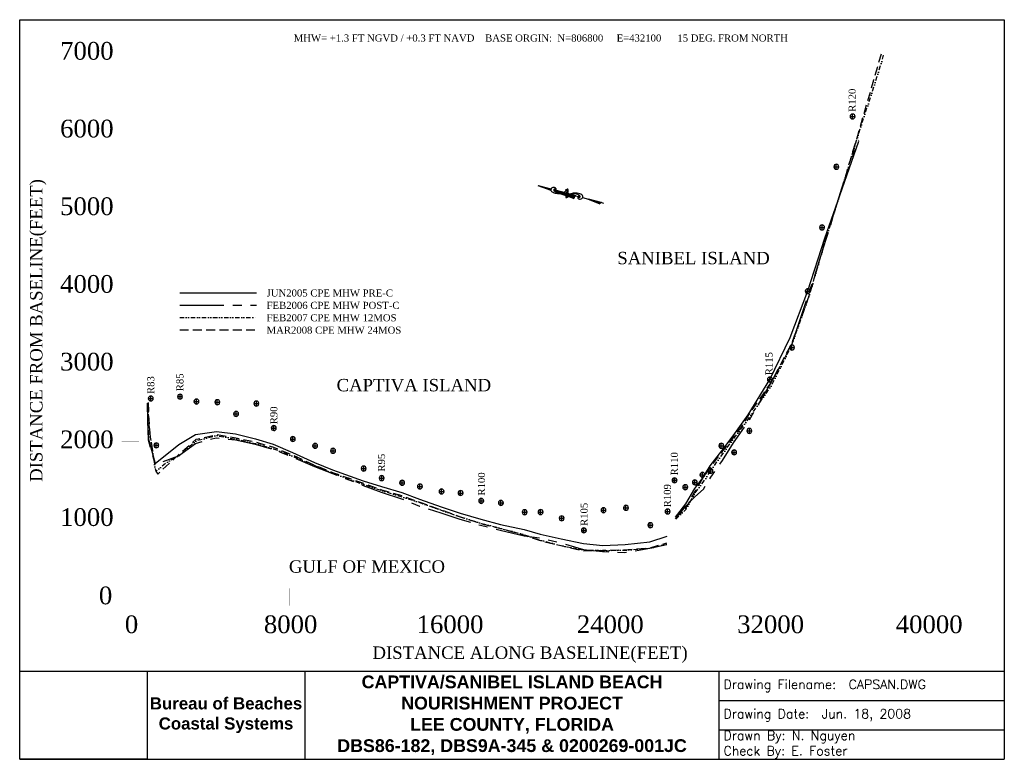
# Model space of a CAD drawing. Extents: x 995 to 14892, y 11 to 10451.
import ezdxf

# ---------------------------------------------------------------- set-up
doc = ezdxf.new("R2010")
doc.units = 0
doc.header["$LTSCALE"] = 250
doc.header["$MEASUREMENT"] = 0
for name, pattern in [('CENTERX2', [4, 2.5, -0.5, 0.5, -0.5]), ('DASHED', [0.75, 0.5, -0.25]), ('DIVIDE2', [0.625, 0.25, -0.125, 0, -0.125, 0, -0.125])]:
    doc.linetypes.add(name, pattern=pattern)
doc.layers.get('0').update_dxf_attribs({"linetype": 'CONTINUOUS'})
for name, color, linetype in [('2005-06_CPE_MHW_PRE-C', 7, 'CONTINUOUS'), ('2006-02_CPE_MHW_POST-C', 1, 'CENTERX2'), ('2007-02_CPE_MHW_12MOS', 4, 'DIVIDE2'), ('2008-03_CPE_MHW_24MOS', 5, 'DASHED'), ('DEP-MONUMENTS', 7, 'CONTINUOUS'), ('LABELS-GENERAL', 7, 'CONTINUOUS'), ('SIGNATURE', 7, 'CONTINUOUS')]:
    doc.layers.add(name, color=color, linetype=linetype)
doc.styles.get("Standard").update_dxf_attribs({"font": 'TIMES.TTF'})
doc.styles.add('STYLE1', font='complex.shx')
picture_1 = doc.add_image_def('image1.tif', size_in_pixel=(660, 456))

# ---------------------------------------------------------------- blocks, each defined once
blk = doc.blocks.new('*X2')
for p, q in [((3076.61, 780.5), (3078.15, 780.5)), ((3076.62, 780.38), (3079.78, 780.38)), ((3076.62, 780.25), (3081.41, 780.25)), ((3076.63, 780.12), (3082.51, 780.12)), ((3076.63, 780), (3082.18, 780)), ((3076.64, 779.87), (3081.86, 779.87)), ((3076.64, 779.75), (3081.54, 779.75)), ((3076.65, 779.62), (3081.32, 779.62)), ((3076.65, 779.5), (3081.12, 779.5)), ((3076.66, 779.38), (3080.91, 779.38)), ((3076.66, 779.25), (3080.7, 779.25)), ((3076.67, 779.12), (3080.49, 779.12)), ((3076.67, 779), (3080.28, 779)), ((3076.68, 778.88), (3080.11, 778.88)), ((3076.68, 778.75), (3079.95, 778.75)), ((3076.69, 778.62), (3079.78, 778.62)), ((3076.69, 778.5), (3079.62, 778.5))]:
    blk.add_line(p, q)
blk = doc.blocks.new('*X3')
for p, q in [((3080.02, 778.5), (3088.76, 778.5)), ((3080.3, 778.62), (3088.68, 778.62)), ((3080.58, 778.75), (3088.59, 778.75)), ((3080.86, 778.88), (3088.51, 778.88)), ((3081.19, 779), (3088.42, 779)), ((3081.53, 779.12), (3088.28, 779.12)), ((3081.87, 779.25), (3088.06, 779.25)), ((3082.21, 779.38), (3087.85, 779.38)), ((3082.58, 779.5), (3087.64, 779.5)), ((3083.06, 779.62), (3087.25, 779.62)), ((3083.71, 779.75), (3086.79, 779.75)), ((3084.78, 779.88), (3085.13, 779.88))]:
    blk.add_line(p, q)
blk = doc.blocks.new('*X4')
for p, q in [((3091.38, 779.38), (3092.65, 779.38)), ((3091.4, 779.25), (3094.25, 779.25)), ((3091.43, 779.12), (3095.86, 779.12)), ((3091.46, 779), (3097.47, 779)), ((3091.49, 778.88), (3099.07, 778.88)), ((3091.5, 778.75), (3100.68, 778.75)), ((3091.52, 778.62), (3102.29, 778.62)), ((3091.53, 778.5), (3103.9, 778.5))]:
    blk.add_line(p, q)
blk = doc.blocks.new('*X5')
for p, q in [((3067.58, 778.5), (3072.76, 778.5)), ((3067.72, 778.62), (3072.95, 778.62)), ((3067.86, 778.75), (3073.15, 778.75)), ((3067.96, 778.88), (3073.34, 778.88)), ((3068.06, 779), (3075.37, 779)), ((3068.15, 779.12), (3075.37, 779.12)), ((3068.23, 779.25), (3075.37, 779.25)), ((3068.3, 779.37), (3075.37, 779.37)), ((3068.37, 779.5), (3075.37, 779.5)), ((3068.41, 779.62), (3075.37, 779.62)), ((3068.45, 779.75), (3075.36, 779.75)), ((3068.49, 779.88), (3075.35, 779.88)), ((3068.51, 780), (3075.35, 780)), ((3068.53, 780.12), (3075.34, 780.12)), ((3068.54, 781.25), (3068.54, 781.25)), ((3068.54, 781.12), (3070.15, 781.12)), ((3068.55, 781), (3071.75, 781)), ((3068.55, 780.88), (3073.36, 780.88)), ((3068.55, 780.25), (3075.33, 780.25)), ((3068.56, 780.75), (3074.97, 780.75)), ((3068.56, 780.62), (3075.3, 780.62)), ((3068.56, 780.5), (3075.31, 780.5)), ((3068.56, 780.38), (3075.32, 780.38)), ((3072.97, 778.5), (3075.36, 778.5)), ((3073.11, 778.62), (3075.36, 778.62)), ((3073.24, 778.75), (3075.37, 778.75)), ((3073.38, 778.88), (3075.37, 778.88))]:
    blk.add_line(p, q)
blk = doc.blocks.new('*X6')
for p, q in [((3042.85, 778.5), (3055.11, 778.5)), ((3043.11, 778.62), (3054.04, 778.62)), ((3043.27, 778.75), (3052.96, 778.75)), ((3043.38, 778.88), (3051.89, 778.88)), ((3043.46, 779), (3050.82, 779)), ((3043.52, 779.12), (3049.75, 779.12)), ((3043.56, 779.25), (3048.68, 779.25)), ((3043.57, 779.75), (3044.39, 779.75)), ((3043.58, 779.38), (3047.61, 779.38)), ((3043.59, 779.62), (3045.46, 779.62)), ((3043.59, 779.5), (3046.54, 779.5))]:
    blk.add_line(p, q)

msp = doc.modelspace()

# ---------------------------------------------------------------- linework, layer by layer
at = {"layer": '2005-06_CPE_MHW_PRE-C', "flags": 128}
for points in [[(10250, 3431), (10395, 3616), (10525, 3834), (10636, 3982), (10740, 4155), (10904, 4363), (11063, 4579), (11279, 4872), (11585, 5370), (11871, 5965), (12117, 6623), (12360, 7365), (12602, 8064), (12840, 8737)], [(3253, 6595), (4339, 6595)], [(2794, 5036), (2800, 4794), (2815, 4531), (2908, 4185), (3240, 4453), (3477, 4594), (3772, 4640), (4041, 4607), (4321, 4535), (4574, 4457), (4844, 4340), (5158, 4199), (5410, 4098), (5845, 3943), (6100, 3863), (6388, 3776), (6639, 3685), (6943, 3575), (7211, 3487), (7502, 3402), (7779, 3327), (8117, 3257), (8339, 3191), (8638, 3121), (8953, 3056), (9224, 3029), (9540, 3044), (9890, 3079), (10133, 3161)]]:
    msp.add_lwpolyline(points, dxfattribs=at)
at = {"layer": '2006-02_CPE_MHW_POST-C', "flags": 128}
for points in [[(10251, 3405), (10396, 3582), (10525, 3715), (10647, 3826), (10751, 3992), (10913, 4228), (11070, 4477), (11285, 4785), (11594, 5313), (11890, 5858), (12128, 6565), (12370, 7325), (12600, 8071), (12837, 8752)], [(3253, 6420), (4339, 6420)], [(2796, 5039), (2797, 4790), (2807, 4520), (2908, 4173), (3237, 4294), (3474, 4471), (3770, 4549), (4039, 4519), (4320, 4461), (4572, 4384), (4843, 4278), (5157, 4146), (5409, 4047), (5843, 3878), (6098, 3783), (6386, 3688), (6637, 3584), (6941, 3491), (7209, 3403), (7500, 3315), (7777, 3246), (8115, 3167), (8338, 3134), (8637, 3067), (8951, 2971), (9222, 2945), (9538, 2930), (9889, 2992), (10130, 3041)]]:
    msp.add_lwpolyline(points, dxfattribs=at)
at = {"layer": '2007-02_CPE_MHW_12MOS', "flags": 128}
for points in [[(10254, 3402), (10400, 3540), (10527, 3769), (10642, 3922), (10748, 4087), (10908, 4307), (11068, 4532), (11282, 4819), (11601, 5279), (11892, 5858), (12135, 6542), (12369, 7340), (12601, 8077), (12825, 8807), (13068, 9556), (13196, 9973)], [(3253, 6246), (4339, 6246)], [(2802, 5041), (2811, 4803), (2837, 4557), (2915, 4073), (2937, 4094), (3057, 4195), (3258, 4306), (3483, 4507), (3774, 4581), (4042, 4532), (4323, 4469), (4576, 4395), (4848, 4290), (5160, 4156), (5412, 4049), (5847, 3892), (6102, 3804), (6390, 3717), (6641, 3635), (6945, 3529), (7212, 3433), (7506, 3344), (7784, 3271), (8119, 3182), (8340, 3106), (8639, 3027), (8954, 2966), (9225, 2960), (9528, 2962), (9892, 2991), (10130, 3053)]]:
    msp.add_lwpolyline(points, dxfattribs=at)
at = {"layer": '2008-03_CPE_MHW_24MOS', "flags": 128}
for points in [[(10254, 3419), (10399, 3557), (10527, 3789), (10638, 3978), (10745, 4135), (10906, 4347), (11067, 4548), (11187, 4707), (11279, 4860), (11595, 5320), (11889, 5874), (12135, 6539), (12369, 7339), (12602, 8072), (12823, 8814), (13053, 9604), (13159, 9973)], [(3253, 6071), (4339, 6071)], [(2807, 5047), (2817, 4813), (2837, 4557), (2915, 4079), (2944, 4038), (3056, 4144), (3259, 4328), (3484, 4529), (3781, 4596), (4045, 4551), (4329, 4487), (4576, 4418), (4848, 4305), (5160, 4163), (5412, 4060), (5847, 3907), (6102, 3817), (6390, 3733), (6641, 3641), (6945, 3533), (7214, 3434), (7506, 3338), (7784, 3270), (8119, 3176), (8340, 3098), (8639, 3027), (8954, 2952), (9219, 2962), (9528, 2970), (9892, 2998), (10131, 3066)]]:
    msp.add_lwpolyline(points, dxfattribs=at)
at = {"layer": 'DEP-MONUMENTS', "color": 1, "linetype": 'Continuous'}
for p, q in [((12716, 9084), (12786, 9084)), ((12751, 9049), (12751, 9119)), ((12486, 8375), (12556, 8375)), ((12521, 8340), (12521, 8410)), ((12285, 7518), (12355, 7518)), ((12320, 7483), (12320, 7553)), ((12083, 6619), (12153, 6619)), ((12118, 6584), (12118, 6654)), ((11895, 5788), (11895, 5858)), ((11860, 5823), (11930, 5823)), ((11549, 5371), (11619, 5371)), ((11584, 5336), (11584, 5406)), ((3258, 5095), (3258, 5165)), ((2810, 5104), (2880, 5104)), ((2845, 5069), (2845, 5139)), ((3223, 5130), (3293, 5130)), ((3455, 5061), (3525, 5061)), ((3490, 5026), (3490, 5096)), ((3749, 5051), (3819, 5051)), ((3784, 5016), (3784, 5086)), ((4300, 5032), (4370, 5032)), ((4335, 4997), (4335, 5067)), ((4014, 4887), (4084, 4887)), ((4049, 4852), (4049, 4922)), ((4546, 4687), (4616, 4687)), ((4581, 4652), (4581, 4722)), ((11259, 4647), (11329, 4647)), ((11294, 4612), (11294, 4682)), ((2923, 4408), (2923, 4478)), ((4815, 4532), (4885, 4532)), ((4850, 4497), (4850, 4567)), ((5165, 4401), (5165, 4471)), ((10898, 4402), (10898, 4472)), ((2888, 4443), (2958, 4443)), ((5130, 4436), (5200, 4436)), ((5383, 4366), (5453, 4366)), ((5418, 4331), (5418, 4401)), ((10863, 4437), (10933, 4437)), ((11044, 4344), (11114, 4344)), ((11079, 4309), (11079, 4379)), ((5815, 4115), (5885, 4115)), ((5850, 4080), (5850, 4150)), ((10632, 3992), (10632, 4062)), ((10709, 4083), (10779, 4083)), ((10744, 4048), (10744, 4118)), ((6069, 3980), (6139, 3980)), ((6104, 3945), (6104, 4015)), ((6358, 3915), (6428, 3915)), ((6393, 3880), (6393, 3950)), ((6644, 3827), (6644, 3897)), ((10203, 3949), (10273, 3949)), ((10238, 3914), (10238, 3984)), ((10489, 3920), (10559, 3920)), ((10524, 3885), (10524, 3955)), ((10597, 4027), (10667, 4027)), ((6609, 3862), (6679, 3862)), ((6914, 3792), (6984, 3792)), ((6949, 3757), (6949, 3827)), ((7183, 3770), (7253, 3770)), ((7218, 3735), (7218, 3805)), ((10354, 3851), (10424, 3851)), ((10389, 3816), (10389, 3886)), ((7474, 3659), (7544, 3659)), ((7509, 3624), (7509, 3694)), ((7752, 3630), (7822, 3630)), ((7787, 3595), (7787, 3665)), ((8088, 3499), (8158, 3499)), ((8123, 3464), (8123, 3534)), ((8312, 3501), (8382, 3501)), ((8347, 3466), (8347, 3536)), ((9200, 3527), (9270, 3527)), ((9235, 3492), (9235, 3562)), ((9517, 3561), (9587, 3561)), ((9552, 3526), (9552, 3596)), ((10105, 3509), (10175, 3509)), ((10140, 3474), (10140, 3544)), ((8610, 3413), (8680, 3413)), ((8645, 3378), (8645, 3448)), ((9896, 3280), (9896, 3350)), ((8923, 3243), (8993, 3243)), ((8958, 3208), (8958, 3278)), ((9861, 3315), (9931, 3315))]:
    msp.add_line(p, q, dxfattribs=at)
at = {"layer": 'DEP-MONUMENTS', "color": 7, "linetype": 'Continuous'}
for centre in [(12751, 9084), (12521, 8375), (12320, 7518), (12118, 6619), (11895, 5823), (11584, 5371), (3258, 5130), (2845, 5104), (3490, 5061), (3784, 5051), (4335, 5032), (4049, 4887), (4581, 4687), (11294, 4647), (2923, 4443), (4850, 4532), (5165, 4436), (10898, 4437), (5418, 4366), (11079, 4344), (5850, 4115), (10632, 4027), (10744, 4083), (6104, 3980), (6393, 3915), (6644, 3862), (10238, 3949), (10524, 3920), (6949, 3792), (7218, 3770), (10389, 3851), (7509, 3659), (7787, 3630), (8123, 3499), (8347, 3501), (9235, 3527), (9552, 3561), (10140, 3509), (8645, 3413), (9896, 3315), (8958, 3243)]:
    msp.add_arc(centre, 35, 0, 359, dxfattribs=at)
at = {"layer": 'LABELS-GENERAL'}
for p, q in [((8307, 8109), (8495, 8059)), ((8307, 8109), (8494, 8043)), ((8535, 8049), (8710, 8001)), ((8560, 8020), (8572, 8016)), ((8618, 7999), (8633, 7994)), ((8633, 7994), (8704, 7969)), ((8721, 7963), (8817, 7929)), ((8729, 7996), (8732, 7995)), ((8732, 7995), (8765, 7987)), ((8768, 7986), (8779, 7983)), ((8779, 7983), (8843, 7966)), ((8843, 7966), (8903, 7950)), ((8942, 7939), (9017, 7919)), ((9017, 7919), (9205, 7869)), ((9017, 7919), (9185, 7852)), ((9205, 7869), (9234, 7861))]:
    msp.add_line(p, q, dxfattribs=at)
at = {"layer": 'LABELS-GENERAL', "color": 7, "linetype": 'Continuous'}
for points in [[(2433, 9981, 1, 1, 0), (2677, 9981, 1, 1, 0)], [(2555, 2303, 1, 1, 0), (2555, 9981, 1, 1, 0)], [(2555, 9981, 1, 1, 0), (13826, 9981, 1, 1, 0)], [(13826, 2303, 1, 1, 0), (13826, 9981, 1, 1, 0)], [(2433, 8884, 1, 1, 0), (2677, 8884, 1, 1, 0)], [(2433, 7788, 1, 1, 0), (2677, 7788, 1, 1, 0)], [(2433, 6691, 1, 1, 0), (2677, 6691, 1, 1, 0)], [(2433, 5594, 1, 1, 0), (2677, 5594, 1, 1, 0)], [(2433, 4497, 1, 1, 0), (2677, 4497, 1, 1, 0)], [(2433, 3400, 1, 1, 0), (2677, 3400, 1, 1, 0)], [(2555, 2425, 1, 1, 0), (2555, 2181, 1, 1, 0)], [(4808, 2425, 1, 1, 0), (4808, 2181, 1, 1, 0)], [(7063, 2425, 1, 1, 0), (7063, 2181, 1, 1, 0)], [(9317, 2425, 1, 1, 0), (9317, 2181, 1, 1, 0)], [(11572, 2425, 1, 1, 0), (11572, 2181, 1, 1, 0)], [(13826, 2425, 1, 1, 0), (13826, 2181, 1, 1, 0)], [(2433, 2303, 1, 1, 0), (2677, 2303, 1, 1, 0)], [(2555, 2303, 1, 1, 0), (13826, 2303, 1, 1, 0)]]:
    msp.add_lwpolyline(points, format="xyseb", dxfattribs=at)
at = {"layer": 'LABELS-GENERAL'}
for points in [[(8550, 8036, 0.077736), (8557, 8041, 0.07962), (8562, 8048, 0.096266), (8565, 8059, 0.100752), (8564, 8069, 0.224486), (8555, 8079, 0.11255), (8530, 8082, 0.100563), (8510, 8076, 0.134878), (8498, 8066, 0.132719), (8493, 8049, 0.155229), (8497, 8035, 0.101616), (8511, 8021, 0.067278), (8537, 8009, 0.034332), (8573, 8000, 0.050354), (8599, 7998, 0.032541), (8633, 8001, 0.044988), (8657, 8008, 0.025546), (8669, 8013, 0.017117), (8687, 8022, 0.06565), (8698, 8030, 0.042468), (8712, 8047)], [(8562, 8048, 0.076919), (8558, 8053, 0.080527), (8554, 8056, 0.088695), (8545, 8059, 0.141897), (8540, 8058, 0.152973), (8536, 8054, 0.126446), (8535, 8048, 0.120122), (8536, 8041, 0.080483), (8543, 8032, 0.067361), (8556, 8022, 0.059891), (8574, 8015, 0.028199), (8598, 8010, 0.039094), (8616, 8009, 0.016831), (8628, 8009, 0.008651), (8652, 8012, 0.03625), (8664, 8014, 0.021578), (8684, 8020)], [(8697, 8054, 0.155222), (8698, 8049, 0.230745), (8701, 8047, 0.039788), (8704, 8047, 0.040789), (8708, 8048, 0.05365), (8710, 8048, -0.067543), (8712, 8049, -0.159888), (8717, 8049, -0.204389), (8719, 8046, -0.067398), (8719, 8043, -0.052215), (8719, 8039, -0.013577), (8718, 8033, -0.005027), (8714, 8015, -0.010776), (8713, 8010, -0.005653), (8710, 8002)], [(8710, 8002, 0.004821), (8708, 7993, 0.00885), (8707, 7989, 0.005772), (8703, 7972, 0.010588), (8702, 7962, 0.071206), (8702, 7954, 0.064975), (8704, 7946, 0.103615), (8708, 7940, 0.157116), (8711, 7939, 0.084448), (8716, 7939, 0.119022), (8719, 7940), (8728, 7947), (8732, 7951)], [(8729, 7996, 0.004821), (8731, 8005, 0.00885), (8732, 8009, 0.005772), (8736, 8026, 0.010588), (8738, 8036, 0.071206), (8738, 8044, 0.064975), (8735, 8052, 0.103615), (8732, 8058, 0.157116), (8728, 8059, 0.084448), (8723, 8059, 0.119022), (8720, 8058), (8712, 8051), (8707, 8047)], [(8742, 7944, 0.155222), (8741, 7949, 0.230745), (8738, 7951, 0.039788), (8735, 7951, 0.040789), (8732, 7951, 0.05365), (8729, 7950, -0.067543), (8727, 7949, -0.159888), (8723, 7949, -0.204389), (8721, 7952, -0.067398), (8720, 7955, -0.052215), (8720, 7959, -0.013577), (8721, 7965, -0.005027), (8725, 7983, -0.010776), (8727, 7988, -0.005653), (8729, 7996)], [(8888, 7966, 0.077736), (8881, 7960, 0.07962), (8876, 7953, 0.096266), (8873, 7943, 0.100752), (8874, 7932, 0.224486), (8883, 7923, 0.11255), (8908, 7919, 0.100563), (8929, 7925, 0.134878), (8940, 7936, 0.132719), (8945, 7952, 0.155229), (8941, 7967, 0.101616), (8927, 7980, 0.067278), (8902, 7992, 0.034332), (8865, 8001, 0.050354), (8839, 8003, 0.032541), (8805, 8000, 0.044988), (8781, 7994, 0.025546), (8769, 7989, 0.017117), (8751, 7979, 0.06565), (8740, 7971, 0.042468), (8726, 7955)], [(8876, 7953, 0.076919), (8880, 7948, 0.080527), (8884, 7945, 0.088695), (8893, 7943, 0.141897), (8898, 7944, 0.152973), (8902, 7947, 0.126446), (8904, 7954, 0.120122), (8902, 7961, 0.080483), (8895, 7969, 0.067361), (8882, 7979, 0.059891), (8864, 7986, 0.028199), (8840, 7991, 0.039094), (8822, 7992, 0.016831), (8810, 7992, 0.008651), (8786, 7990, 0.03625), (8774, 7987, 0.021578), (8755, 7981)]]:
    msp.add_lwpolyline(points, format="xyb", dxfattribs=at)
for centre, radius, start, end in [((8862, 7925), 44.5, 115.1394, 175.2647), ((9201, 7853), 16, 75.0614, 183.1897)]:
    msp.add_arc(centre, radius, start, end, dxfattribs=at)
at = {"layer": 'SIGNATURE', "color": 7, "linetype": 'Continuous'}
for p, q in [((995, 10451), (14892, 10451)), ((995, 1256), (7944, 1256)), ((5022, 11), (5022, 1256)), ((7944, 1256), (14892, 1256)), ((10866, 426), (10866, 1256)), ((10866, 841), (14892, 841)), ((10866, 11), (10866, 426)), ((10866, 426), (14892, 426)), ((995, 11), (7944, 11)), ((7944, 11), (14892, 11))]:
    msp.add_line(p, q, dxfattribs=at)
for points in [[(995, 11), (995, 10451)], [(14892, 10451), (14892, 11)]]:
    msp.add_lwpolyline(points, dxfattribs=at)

# ---------------------------------------------------------------- block references
at = {"layer": 'LABELS-GENERAL', "xscale": 15, "yscale": 15, "zscale": 15, "rotation": 165}
for name in ['*X4', '*X3', '*X2', '*X5', '*X6']:
    msp.add_blockref(name, (56310, 7336), dxfattribs=at)

# ---------------------------------------------------------------- texts
at = {"layer": '2005-06_CPE_MHW_PRE-C'}
msp.add_text('JUN2005 CPE MHW PRE-C', height=100, dxfattribs=at).set_placement((4480, 6543))
at = {"layer": '2006-02_CPE_MHW_POST-C'}
msp.add_text('FEB2006 CPE MHW POST-C', height=100, dxfattribs=at).set_placement((4480, 6369))
at = {"layer": '2007-02_CPE_MHW_12MOS'}
msp.add_text('FEB2007 CPE MHW 12MOS', height=100, dxfattribs=at).set_placement((4480, 6194))
at = {"layer": '2008-03_CPE_MHW_24MOS'}
msp.add_text('MAR2008 CPE MHW 24MOS', height=100, dxfattribs=at).set_placement((4480, 6019))
at = {"layer": 'DEP-MONUMENTS', "color": 7, "linetype": 'Continuous'}
for s, p in [('R120', (12795, 9150)), ('R115', (11621, 5432)), ('R85', (3306, 5206)), ('R83', (2894, 5167)), ('R90', (4631, 4740)), ('R110', (10285, 4019)), ('R95', (6152, 4072)), ('R100', (7563, 3734)), ('R109', (10187, 3568)), ('R105', (9011, 3305))]:
    msp.add_text(s, height=100, rotation=90, dxfattribs=at).set_placement(p)
at = {"layer": 'LABELS-GENERAL', "color": 7, "linetype": 'Continuous'}
for s, height, p in [('MHW= +1.3 FT NGVD / +0.3 FT NAVD    BASE ORGIN:  N=806800     E=432100      15 DEG. FROM NORTH', 100, (4863, 10142)), ('7000', 250, (1565, 9886)), ('6000', 250, (1565, 8789)), ('5000', 250, (1565, 7693)), ('SANIBEL ISLAND', 175, (9430, 6999)), ('4000', 250, (1565, 6596)), ('3000', 250, (1565, 5499)), ('CAPTIVA ISLAND', 175, (5468, 5205)), ('2000', 250, (1565, 4402)), ('1000', 250, (1565, 3305)), ('GULF OF MEXICO', 175, (4795, 2645)), ('       0', 250, (1452, 2199)), ('   0', 250, (2196, 1792)), ('8000', 250, (4441, 1792)), ('16000', 250, (6597, 1792)), ('24000', 250, (8859, 1792)), ('32000', 250, (11122, 1792)), ('40000', 250, (13360, 1792)), ('DISTANCE ALONG BASELINE(FEET)', 175, (5974, 1429))]:
    msp.add_text(s, height=height, dxfattribs=at).set_placement(p)
msp.add_text('DISTANCE FROM BASELINE(FEET)', height=175, rotation=90, dxfattribs=at).set_placement((1316, 3927))
at = {"layer": 'SIGNATURE', "color": 7, "linetype": 'Continuous', "attachment_point": 5}
for s, insert, char_height, width in [('{\\fArial|b1|i0|c0|p34;CAPTIVA/SANIBEL ISLAND BEACH NOURISHMENT PROJECT\\PLEE COUNTY, FLORIDA\\PDBS86-182, DBS9A-345 & 0200269-001JC}', (7944, 634), 180, 5735.5), ('{\\FARIALBD.TTF;Bureau of Beaches Coastal Systems}', (3907, 633), 170, 2228.32)]:
    msp.add_mtext(s, dxfattribs=dict(at, insert=insert, char_height=char_height, width=width))
at = {"layer": 'SIGNATURE', "color": 7, "linetype": 'Continuous', "char_height": 130, "width": 4026.97, "attachment_point": 4, "style": 'STYLE1'}
for s, insert in [('Drawing Filename:  CAPSAN.DWG', (10929, 1047)), ('Drawing Date:  Jun. 18, 2008', (10929, 632)), ('Drawn By: N. Nguyen\\PCheck By: E. Foster', (10929, 218))]:
    msp.add_mtext(s, dxfattribs=dict(at, insert=insert))

# ---------------------------------------------------------------- pictures from other files: only their frames are drawn
at = {"layer": 'SIGNATURE', "color": 7, "linetype": 'Continuous'}
image = msp.add_image(picture_1, insert=(995, 11), size_in_units=(1799, 1243), dxfattribs=at)
image.dxf.flags = 7

doc.saveas('drawing.dxf')
